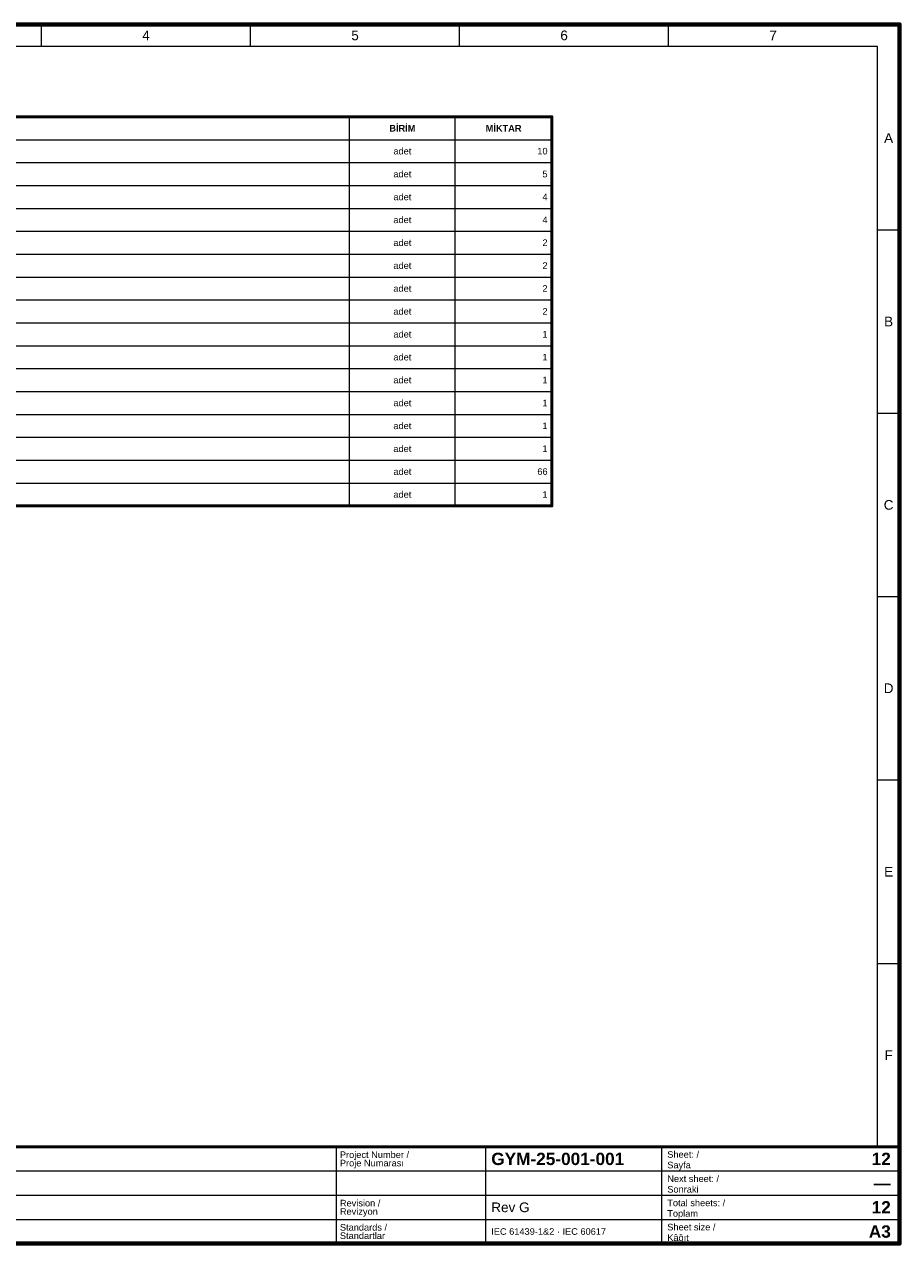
# Paper-space layout '12 Parts List - Malzeme Listesi' of a CAD drawing. Header units: millimetres. Extents: x 20 to 410, y 10 to 287.
# Tile 2 of 2: x 211 to 410, y 10 to 287. Entities that reach past the tile are written whole.
import ezdxf
from ezdxf.enums import TextEntityAlignment as Align

# ---------------------------------------------------------------- set-up
doc = ezdxf.new("R2010")
doc.units = ezdxf.units.MM
for name, color, linetype, lineweight in [('E-SEMA-ANTET', 7, 'Continuous', 50), ('E-SEMA-YAZI', 7, 'Continuous', 18), ('E-SEMA-ZON', 8, 'Continuous', 18)]:
    doc.layers.add(name, color=color, linetype=linetype, lineweight=lineweight)
doc.styles.add('GYM', font='arial.ttf')
doc.styles.add('GYM-B', font='arialbd.ttf')

psp = doc.layouts.new('12 Parts List - Malzeme Listesi')

# ---------------------------------------------------------------- linework, layer by layer
at = {"layer": 'E-SEMA-ANTET', "lineweight": 13}
for p, q in [((285, 177.6), (285, 266)), ((309, 177.6), (309, 266)), ((31, 260.8), (331, 260.8)), ((31, 255.6), (331, 255.6)), ((31, 250.4), (331, 250.4)), ((31, 245.2), (331, 245.2)), ((31, 240), (331, 240)), ((31, 234.8), (331, 234.8)), ((31, 229.6), (331, 229.6)), ((31, 224.4), (331, 224.4)), ((31, 219.2), (331, 219.2)), ((31, 214), (331, 214)), ((31, 208.8), (331, 208.8)), ((31, 203.6), (331, 203.6)), ((31, 198.4), (331, 198.4)), ((31, 193.2), (331, 193.2)), ((31, 188), (331, 188)), ((31, 182.8), (331, 182.8))]:
    psp.add_line(p, q, dxfattribs=at)
at = {"layer": 'E-SEMA-ANTET', "lineweight": 18}
for p, q in [((282, 10), (282, 32)), ((316, 10), (316, 32)), ((356, 10), (356, 32)), ((20, 26.5), (410, 26.5)), ((20, 21), (410, 21)), ((20, 15.5), (410, 15.5))]:
    psp.add_line(p, q, dxfattribs=at)
at = {"layer": 'E-SEMA-ANTET', "lineweight": 70}
psp.add_lwpolyline([(20, 10), (410, 10), (410, 287), (20, 287)], close=True, dxfattribs=at)
at = {"layer": 'E-SEMA-ANTET', "lineweight": 50}
for points in [[(31, 177.6), (331, 177.6), (331, 266), (31, 266)], [(20, 10), (410, 10), (410, 32), (20, 32)]]:
    psp.add_lwpolyline(points, close=True, dxfattribs=at)
at = {"layer": 'E-SEMA-ZON', "lineweight": 18}
for p, q in [((215, 282), (215, 287)), ((262.5, 282), (262.5, 287)), ((310, 282), (310, 287)), ((357.5, 282), (357.5, 287)), ((405, 240.33), (410, 240.33)), ((405, 198.67), (410, 198.67)), ((405, 157), (410, 157)), ((405, 115.33), (410, 115.33)), ((405, 73.67), (410, 73.67)), ((215, 32), (215, 32)), ((262.5, 32), (262.5, 32)), ((310, 32), (310, 32)), ((357.5, 32), (357.5, 32))]:
    psp.add_line(p, q, dxfattribs=at)
psp.add_lwpolyline([(25, 32), (405, 32), (405, 282), (25, 282)], close=True, dxfattribs=at)

# ---------------------------------------------------------------- texts
at = {"layer": 'E-SEMA-ANTET', "style": 'GYM-B'}
for s, p in [('BİRİM', (297, 263.4)), ('MİKTAR', (320, 263.4))]:
    psp.add_text(s, height=1.5, dxfattribs=at).set_placement(p, align=Align.MIDDLE_CENTER)
at = {"layer": 'E-SEMA-ANTET'}
for s, height, style, p in [('Project Number /', 1.5, 'GYM', (282.8, 30.2)), ('GYM-25-001-001', 2.8, 'GYM-B', (317.2, 29.25)), ('Sheet: /', 1.5, 'GYM', (357.2, 30.25)), ('Proje Numarası', 1.5, 'GYM', (282.8, 28.3)), ('Sayfa', 1.5, 'GYM', (357.2, 27.85)), ('Next sheet: /', 1.5, 'GYM', (357.2, 24.75)), ('Sonraki', 1.5, 'GYM', (357.2, 22.35)), ('Revision /', 1.5, 'GYM', (282.8, 19.2)), ('Total sheets: /', 1.5, 'GYM', (357.2, 19.25)), ('Revizyon', 1.5, 'GYM', (282.8, 17.3)), ('Rev G', 2.2, 'GYM', (317.2, 18.25)), ('Toplam', 1.5, 'GYM', (357.2, 16.85)), ('Standards /', 1.5, 'GYM', (282.8, 13.7)), ('Sheet size /', 1.5, 'GYM', (357.2, 13.75)), ('Standartlar', 1.5, 'GYM', (282.8, 11.8)), ('IEC 61439-1&2 · IEC 60617', 1.5, 'GYM', (317.2, 12.75)), ('Kâğıt', 1.5, 'GYM', (357.2, 11.35))]:
    psp.add_text(s, height=height, dxfattribs=dict(at, style=style)).set_placement(p, align=Align.MIDDLE_LEFT)
at = {"layer": 'E-SEMA-ANTET', "style": 'GYM-B'}
for s, p in [('12', (408, 29.25)), ('—', (408, 23.75)), ('12', (408, 18.25)), ('A3', (408, 12.75))]:
    psp.add_text(s, height=2.8, dxfattribs=at).set_placement(p, align=Align.MIDDLE_RIGHT)
at = {"layer": 'E-SEMA-YAZI', "style": 'GYM'}
for p in [(297, 258.2), (297, 253), (297, 247.8), (297, 242.6), (297, 237.4), (297, 232.2), (297, 227), (297, 221.8), (297, 216.6), (297, 211.4), (297, 206.2), (297, 201), (297, 195.8), (297, 190.6), (297, 185.4), (297, 180.2)]:
    psp.add_text('adet', height=1.5, dxfattribs=at).set_placement(p, align=Align.MIDDLE_CENTER)
for s, p in [('10', (330, 258.2)), ('5', (330, 253)), ('4', (330, 247.8)), ('4', (330, 242.6)), ('2', (330, 237.4)), ('2', (330, 232.2)), ('2', (330, 227)), ('2', (330, 221.8)), ('1', (330, 216.6)), ('1', (330, 211.4)), ('1', (330, 206.2)), ('1', (330, 201)), ('1', (330, 195.8)), ('1', (330, 190.6)), ('66', (330, 185.4)), ('1', (330, 180.2))]:
    psp.add_text(s, height=1.5, dxfattribs=at).set_placement(p, align=Align.MIDDLE_RIGHT)
at = {"layer": 'E-SEMA-ZON', "style": 'GYM'}
for s, p in [('4', (238.75, 284.5)), ('5', (286.25, 284.5)), ('6', (333.75, 284.5)), ('7', (381.25, 284.5)), ('A', (407.5, 261.17)), ('B', (407.5, 219.5)), ('C', (407.5, 177.83)), ('D', (407.5, 136.17)), ('E', (407.5, 94.5)), ('F', (407.5, 52.83))]:
    psp.add_text(s, height=2.2, dxfattribs=at).set_placement(p, align=Align.MIDDLE_CENTER)

doc.saveas('drawing.dxf')
